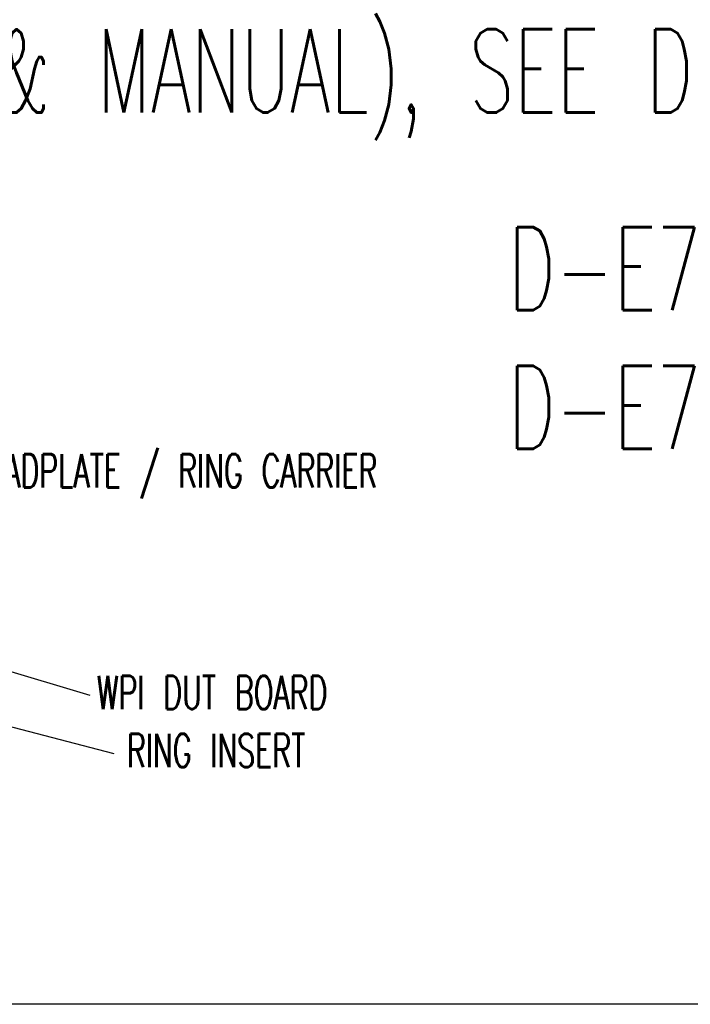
# Model space of a CAD drawing. Extents: x -1809 to 6113, y -4129 to 1471.
# Tile 130 of 197: x 3525 to 3928, y -3020 to -2428. Entities that reach past the tile are written whole.
import ezdxf

# ---------------------------------------------------------------- set-up
doc = ezdxf.new("R2010")
doc.units = 0
doc.layers.add('1', color=7, linetype='CONTINUOUS')
doc.styles.add('CONVERTER_1', font='txt.shx', dxfattribs={"width": 0.63})
doc.dimstyles.get("Standard").update_dxf_attribs({"dimtxt": 0.18, "dimasz": 0.18, "dimexe": 0.18, "dimexo": 0.0625, "dimgap": 0.09, "dimtad": 0, "dimtih": 1, "dimtoh": 1, "dimdec": 4, "dimzin": 0, "dimtxsty": 'STANDARD', "dimcen": 0.09, "dimazin": 3, "dimtfac": 1, "dimtdec": 4, "dimtofl": 0, "dimtmove": 0, "dimatfit": 3, "dimtolj": 1, "dimtzin": 0})

# ---------------------------------------------------------------- blocks, each defined once
blk = doc.blocks.new('TEXT__1075', base_point=(-2000, -2800))
at = {"layer": '1', "color": 1, "linetype": 'CONTINUOUS'}
for p, q in [((4500, -3020), (-700, -3020)), ((5800, -3020), (600, -3020))]:
    blk.add_line(p, q, dxfattribs=at)
blk = doc.blocks.new('Z-STACK', base_point=(-660.97, -2918.36))
at = {"layer": '1', "color": 7, "style": 'CONVERTER_1', "width": 0.63}
blk.add_text('Z-STACK INFORMATION FOR 12" WPI (AUTO & MANUAL), SEE DRAWINGS:', height=50, dxfattribs=at).set_placement((2523.13, -2484.11))
at = {"layer": '1', "color": 7, "insert": (3818.88, -2686.26), "char_height": 50, "attachment_point": 7, "style": 'CONVERTER_1'}
blk.add_mtext('D-E7018-90050-1\\PD-E7018-22563-1', dxfattribs=at)
at = {"layer": '1', "color": 1, "char_height": 20, "attachment_point": 7, "style": 'CONVERTER_1'}
for s, insert in [('WPI DUT BOARD STIFFENER', (3274.88, -2665.99)), ('HEADPLATE / RING CARRIER', (3493.66, -2716.01)), ('WPI DUT BOARD', (3571.5, -2842.62)), ('RING INSERT', (3589.57, -2877.44)), ('12" WAFER PROBER INTERFACE WITH POGO TOWER', (3025.75, -2895.39))]:
    blk.add_mtext(s, dxfattribs=dict(at, insert=insert))
at = {"layer": '1', "color": 1, "linetype": 'CONTINUOUS', "has_arrowhead": 0}
for points in [[(3349.52, -2769.04), (3567.23, -2834.26)], [(3330.81, -2803.84), (3581.55, -2869.19)]]:
    blk.add_leader(points, dimstyle='Standard', dxfattribs=at)

msp = doc.modelspace()

# ---------------------------------------------------------------- block references
at = {"layer": '1'}
for name, p in [('TEXT__1075', (-2000, -2800)), ('Z-STACK', (-660.97, -2918.36))]:
    msp.add_blockref(name, p, dxfattribs=at)

doc.saveas('drawing.dxf')
